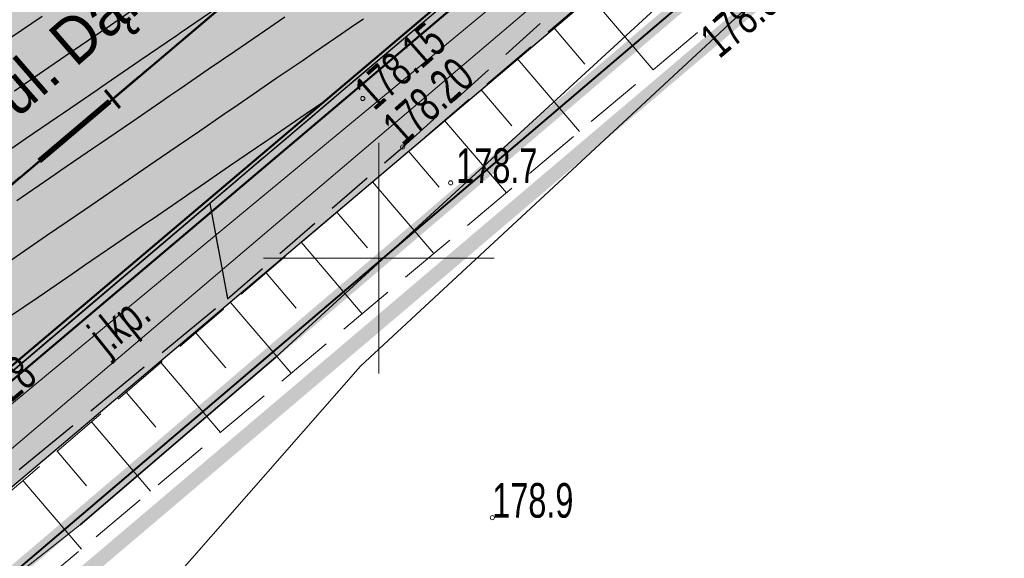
# Model space of a CAD drawing. Header units: metres. Extents: x 7429064 to 7431133, y 5709479 to 5714472.
# Tile 140 of 176: x 7429792 to 7429814, y 5710093 to 5710105. Entities that reach past the tile are written whole.
import ezdxf
from ezdxf.enums import TextEntityAlignment as Align

# ---------------------------------------------------------------- set-up
doc = ezdxf.new("R2010")
doc.units = ezdxf.units.M
for name, pattern in [('1', [0]), ('2_BUBZ02', [1.75, 1.25, -0.5]), ('2_KTCR02', [1.5, 1, -0.5]), ('2_KTJZ01', [2, 1.5, -0.5]), ('2_KTKR01', [0]), ('3_1', [0]), ('3_14', [1, -1]), ('3_BUBZ02', [1.75, 1.25, -0.5]), ('3_BUBZ02G', [1.75, 1.25, -0.5]), ('3_KTCR02', [1.5, 1, -0.5]), ('3_KTJZ01', [2, 1.5, -0.5]), ('3_KTKR01', [0]), ('4_SUOP03_17', [0]), ('4_SUPT_01', [0]), ('4_SUPW_01', [0]), ('7_1', [0]), ('7_SUOP03_07', [0]), ('7_SUPT_01', [0]), ('7_SUPW_01', [0]), ('CENTER2', [1.125, 0.75, -0.125, 0.125, -0.125]), ('HIDDEN', [0.375, 0.25, -0.125])]:
    doc.linetypes.add(name, pattern=pattern)
for name, color, linetype in [('_1_Mapa', 7, 'Continuous'), ('_1_X-REFY', 7, 'Continuous'), ('C-DROGI-SYTUACJA-ETYKIETY', 7, 'Continuous'), ('C-TEREN', 7, 'Continuous'), ('zzz.gaHSDomyslna', 7, 'Continuous')]:
    doc.layers.add(name, color=color, linetype=linetype)
doc.layers.add('_Brudnopis', color=22, linetype='Continuous', lineweight=50, plot=False)
for name, color, linetype, lineweight in [('_D_7_PAS DROGOWY-LINIA ROZGR TEREN INW', 222, 'HIDDEN', 50), ('_D_7_TEREN NIEZBEDNY DLA OB_BUD', 252, 'HIDDEN', 50), ('_D_8_Wymiary', 7, 'Continuous', 20), ('BUBZ_L_1', 252, '2_BUBZ02', 18), ('D_1_LINIA_KRAWĘŻNIK_BET_20_30 WYN 12 CM - III', 7, 'Continuous', 50), ('gaPoziome', 7, 'Continuous', 30), ('KRZYZE_L_0', 252, '1', 18), ('KTCR_L_1', 252, '2_KTCR02', 30), ('KTJZ_E_T_0', 252, 'Continuous', 15), ('KTJZ_L_0', 252, '2_KTJZ01', 30), ('KTKR_L_0', 252, '2_KTKR01', 30), ('RTPW_T_0', 252, 'Continuous', 15), ('RTPW_T_1', 252, 'Continuous', 15), ('SUOT_L_1', 252, '4_SUOP03_17', 35), ('SUPT_L_0', 252, '4_SUPT_01', 18), ('SUPW_L_0', 252, '4_SUPW_01', 18), ('SUTW_T_0', 252, 'Continuous', 18)]:
    doc.layers.add(name, color=color, linetype=linetype, lineweight=lineweight)
doc.layers.add('D_1_LINIA_OBRZEŻE_BET_6x30cm - III', color=24, linetype='Continuous', lineweight=30, transparency=0.3)
doc.layers.add('D_2_HECZ_CHODNIK_KOSTKA', color=7, linetype='Continuous', lineweight=0, true_color=0xf7f588, transparency=0.35)
doc.layers.add('D_2_HECZ_JEZDNIA KR3- NOWA KONSTRUKCJA', color=7, linetype='Continuous', lineweight=13, true_color=0x99e6ff, transparency=0.3)
doc.layers.add('DZIALKA_L_0', color=7, linetype='1', lineweight=40, true_color=0x008000)
doc.styles.add('major_arial', font='arial.ttf')
doc.styles.add('wym500', font='arial.ttf', dxfattribs={"width": 0.9, "height": 0.9})
doc.dimstyles.new('major_500', dxfattribs={"dimtxt": 0.8, "dimasz": 0.8, "dimexe": 0.5, "dimexo": 1, "dimgap": 0.3, "dimtad": 1, "dimzin": 1, "dimdsep": 46, "dimtxsty": 'major_arial', "dimcen": 0, "dimse1": 1, "dimse2": 1, "dimaunit": 1, "dimadec": 1, "dimazin": 0, "dimtfac": 1, "dimtix": 1, "dimtmove": 0, "dimatfit": 3, "dimfxl": 2, "dimfxlon": 1, "dimtolj": 1, "dimarcsym": 0})

# ---------------------------------------------------------------- blocks, each defined once
blk = doc.blocks.new('*D84')
at = {"layer": '_D_8_Wymiary', "color": 0, "lineweight": -2, "transparency": 16777216}
for p, q in [((7429807.466, 5710118.575), (7429809.375, 5710120.19)), ((7429812.351, 5710115.897), (7429809.51, 5710119.256)), ((7429812.868, 5710115.287), (7429812.486, 5710114.964))]:
    blk.add_line(p, q, dxfattribs=at)
at = {"layer": '_D_8_Wymiary', "color": 0, "transparency": 16777216}
for points in [[(7429809.611, 5710119.343), (7429809.408, 5710119.17), (7429808.993, 5710119.867)], [(7429812.453, 5710115.983), (7429812.25, 5710115.811), (7429812.868, 5710115.287)]]:
    blk.add_solid(points, dxfattribs=at)
at = {"layer": 'Defpoints', "color": 0, "transparency": 16777216}
for p in [(7429808.993, 5710119.867), (7429812.88, 5710115.296), (7429790.23, 5710103.994)]:
    blk.add_point(p, dxfattribs=at)
at = {"layer": '_D_8_Wymiary', "color": 0, "transparency": 16777216, "insert": (7429811.471, 5710118.034), "char_height": 0.8, "attachment_point": 5, "rotation": 310.2315, "style": 'major_arial'}
blk.add_mtext('\\A1;6.00', dxfattribs=at)
blk = doc.blocks.new('*D85')
at = {"layer": '_D_8_Wymiary', "color": 0, "lineweight": -2, "transparency": 16777216}
for p, q in [((7429807.055, 5710122.158), (7429807.437, 5710122.48)), ((7429808.476, 5710120.478), (7429807.572, 5710121.547)), ((7429807.466, 5710118.575), (7429809.375, 5710120.19))]:
    blk.add_line(p, q, dxfattribs=at)
at = {"layer": '_D_8_Wymiary', "color": 0, "transparency": 16777216}
for points in [[(7429807.674, 5710121.633), (7429807.47, 5710121.461), (7429807.055, 5710122.158)], [(7429808.578, 5710120.564), (7429808.374, 5710120.392), (7429808.993, 5710119.867)]]:
    blk.add_solid(points, dxfattribs=at)
at = {"layer": 'Defpoints', "color": 0, "transparency": 16777216}
for p in [(7429807.055, 5710122.158), (7429807.055, 5710122.158), (7429790.23, 5710103.994)]:
    blk.add_point(p, dxfattribs=at)
at = {"layer": '_D_8_Wymiary', "color": 0, "transparency": 16777216, "insert": (7429808.565, 5710121.47), "char_height": 0.8, "attachment_point": 5, "rotation": 310.2315, "style": 'major_arial'}
blk.add_mtext('\\A1;3.00', dxfattribs=at)
blk = doc.blocks.new('3_RTPW01')
at = {"linetype": 'Continuous'}
blk.add_circle((0, 0), 0.045, dxfattribs=at)
blk = doc.blocks.new('3_RTPW02')
at = {"linetype": 'Continuous'}
blk.add_circle((0, 0), 0.045, dxfattribs=at)
blk = doc.blocks.new('X-ref_MDCP_Szara')
at = {"layer": 'BUBZ_L_1', "linetype": '3_BUBZ02G'}
blk.add_line((7429785.04, 5710088.99), (7429807.25, 5710107.96), dxfattribs=at)
at = {"layer": 'BUBZ_L_1', "linetype": '3_BUBZ02'}
blk.add_line((7429808.24, 5710106.01), (7429786.42, 5710087.71), dxfattribs=at)
at = {"layer": 'BUBZ_L_1', "linetype": '3_1'}
for p, q in [((7429804.579, 5710105.678), (7429805.942, 5710104.082)), ((7429803.784, 5710105), (7429804.463, 5710104.205)), ((7429802.993, 5710104.324), (7429804.344, 5710102.743)), ((7429802.206, 5710103.652), (7429802.879, 5710102.865)), ((7429801.422, 5710102.982), (7429802.761, 5710101.415)), ((7429800.642, 5710102.316), (7429801.309, 5710101.536)), ((7429799.865, 5710101.653), (7429801.192, 5710100.099)), ((7429799.092, 5710100.992), (7429799.753, 5710100.219)), ((7429798.322, 5710100.335), (7429799.637, 5710098.795)), ((7429797.556, 5710099.68), (7429798.211, 5710098.914)), ((7429796.793, 5710099.029), (7429798.096, 5710097.503)), ((7429796.034, 5710098.38), (7429796.682, 5710097.62)), ((7429795.277, 5710097.734), (7429796.569, 5710096.222)), ((7429794.525, 5710097.091), (7429795.168, 5710096.338)), ((7429793.775, 5710096.451), (7429795.055, 5710094.952)), ((7429793.029, 5710095.814), (7429793.667, 5710095.068)), ((7429792.287, 5710095.18), (7429793.555, 5710093.694))]:
    blk.add_line(p, q, dxfattribs=at)
at = {"layer": 'DZIALKA_L_0', "linetype": '1'}
blk.add_line((7429668.8, 5709988.15), (7429832.91, 5710127.96), dxfattribs=at)
at = {"layer": 'KRZYZE_L_0', "linetype": '1'}
for p, q in [((7429800, 5710097.5), (7429800, 5710102.5)), ((7429797.5, 5710100), (7429802.5, 5710100))]:
    blk.add_line(p, q, dxfattribs=at)
at = {"layer": 'KTCR_L_1', "linetype": '3_KTCR02'}
for p, q in [((7429806.63, 5710109.92), (7429799.229, 5710103.637)), ((7429800.516, 5710102.406), (7429807.64, 5710108.81)), ((7429799.229, 5710103.637), (7429796.334, 5710101.18)), ((7429796.72, 5710099.12), (7429800.516, 5710102.406)), ((7429796.334, 5710101.18), (7429796.72, 5710099.12))]:
    blk.add_line(p, q, dxfattribs=at)
at = {"layer": 'KTJZ_L_0', "linetype": '3_KTJZ01'}
for p, q in [((7429806.63, 5710109.92), (7429783.6, 5710090.37)), ((7429796.334, 5710101.18), (7429796.72, 5710099.12)), ((7429792.21, 5710095.42), (7429796.72, 5710099.12))]:
    blk.add_line(p, q, dxfattribs=at)
at = {"layer": 'KTJZ_L_0', "linetype": '3_14'}
blk.add_line((7429790.648, 5710096.353), (7429796.334, 5710101.18), dxfattribs=at)
at = {"layer": 'KTKR_L_0', "linetype": '3_KTKR01'}
for p, q in [((7429806.63, 5710109.92), (7429799.229, 5710103.637)), ((7429799.229, 5710103.637), (7429796.334, 5710101.18)), ((7429796.334, 5710101.18), (7429790.648, 5710096.353))]:
    blk.add_line(p, q, dxfattribs=at)
at = {"layer": 'SUOT_L_1', "linetype": '7_SUOP03_07'}
blk.add_line((7429793.53, 5710094.22), (7429797.77, 5710097.85), dxfattribs=at)
at = {"layer": 'SUOT_L_1', "linetype": '7_1'}
blk.add_line((7429793.53, 5710094.22), (7429797.77, 5710097.85), dxfattribs=at)
at = {"layer": 'SUPT_L_0', "linetype": '7_SUPT_01'}
for p, q in [((7429797.77, 5710097.85), (7429821.12, 5710119.32)), ((7429811.3, 5710108.58), (7429807.38, 5710104.87)), ((7429807.38, 5710104.87), (7429799.6, 5710097.66)), ((7429793.53, 5710094.22), (7429797.77, 5710097.85)), ((7429799.6, 5710097.66), (7429791.35, 5710088.25)), ((7429784.14, 5710086.85), (7429793.53, 5710094.22))]:
    blk.add_line(p, q, dxfattribs=at)
at = {"layer": 'SUPW_L_0', "linetype": '7_SUPW_01'}
for p, q in [((7429791, 5710095.98), (7429824.148, 5710123.412)), ((7429791.577, 5710095.478), (7429809.919, 5710111.066))]:
    blk.add_line(p, q, dxfattribs=at)
at = {"layer": 'SUPW_L_0', "linetype": '7_1'}
for p, q in [((7429791, 5710095.98), (7429824.148, 5710123.412)), ((7429809.919, 5710111.066), (7429791.577, 5710095.478))]:
    blk.add_line(p, q, dxfattribs=at)
at = {"layer": 'RTPW_T_0'}
for p in [(7429801.556, 5710101.629), (7429802.457, 5710094.375)]:
    blk.add_blockref('3_RTPW01', p, dxfattribs=at)
at = {"layer": 'RTPW_T_1'}
for p in [(7429799.651, 5710103.458), (7429800.516, 5710102.406)]:
    blk.add_blockref('3_RTPW02', p, dxfattribs=at)
at = {"layer": 'KTJZ_E_T_0', "width": 0.7}
blk.add_text('j.kp.', height=0.75, rotation=38.8114, dxfattribs=at).set_placement((7429794.431, 5710098.509), align=Align.MIDDLE)
at = {"layer": 'RTPW_T_0', "width": 0.7}
blk.add_text('178.9', height=0.75, rotation=39.9859, dxfattribs=at).set_placement((7429808.24, 5710106.01), align=Align.TOP_RIGHT)
blk.add_text('178.7', height=0.75, dxfattribs=at).set_placement((7429802.556, 5710101.629), align=Align.CENTER)
blk.add_text('178.9', height=0.75, dxfattribs=at).set_placement((7429802.457, 5710094.375))
at = {"layer": 'RTPW_T_1', "width": 0.7}
blk.add_text('178.15', height=0.75, rotation=41.4604, dxfattribs=at).set_placement((7429799.651, 5710103.458), align=Align.MIDDLE_LEFT)
blk.add_text('178.20', height=0.75, rotation=41.778, dxfattribs=at).set_placement((7429800.516, 5710102.406))
at = {"layer": 'SUTW_T_0', "width": 0.7}
blk.add_text('177.28', height=0.75, rotation=40.26, dxfattribs=at).set_placement((7429791, 5710095.98))
blk = doc.blocks.new('*U286')
at = {"layer": 'zzz.gaHSDomyslna', "color": 140}
blk.add_lwpolyline([(105.222, 89.287, 0.12, 0.12, 0), (106.749, 90.579, 0.12, 0.12, 0)], format="xyseb", dxfattribs=at)
blk = doc.blocks.new('X-ref_SOR')
at = {"layer": 'gaPoziome'}
blk.add_blockref('*U286', (7429687.419, 5710012.817), dxfattribs=at)
blk = doc.blocks.new('x-ref_warstwice')
at = {"layer": 'C-TEREN', "color": 46, "linetype": 'Continuous', "lineweight": 30}
blk.add_line((7429792.033, 5710104.783, 179.1), (7429792.707, 5710105.244, 179.1), dxfattribs=at)
at = {"layer": 'C-TEREN', "color": 42, "linetype": 'HIDDEN', "lineweight": 25, "ltscale": 10}
for points, elevation in [([(7429792.157, 5710101.25), (7429792.868, 5710101.737), (7429792.986, 5710101.818), (7429793.112, 5710101.904), (7429793.815, 5710102.386), (7429793.97, 5710102.492), (7429794.644, 5710102.954), (7429795.274, 5710103.385), (7429795.474, 5710103.522), (7429795.687, 5710103.669), (7429796.303, 5710104.09), (7429796.878, 5710104.484), (7429797.132, 5710104.658), (7429797.404, 5710104.845), (7429797.961, 5710105.226)], 179.16), ([(7429791.687, 5710102.134), (7429792.34, 5710102.581), (7429793.038, 5710103.06), (7429793.169, 5710103.149), (7429793.897, 5710103.648), (7429793.998, 5710103.718), (7429794.093, 5710103.783), (7429794.828, 5710104.286), (7429795.614, 5710104.824), (7429795.657, 5710104.854), (7429795.697, 5710104.881), (7429796.486, 5710105.422)], 179.14), ([(7429792.106, 5710103.627), (7429792.523, 5710103.913), (7429792.965, 5710104.215), (7429793.353, 5710104.481), (7429793.715, 5710104.729), (7429794.182, 5710105.049), (7429794.682, 5710105.391)], 179.12), ([(7429791.973, 5710099.918), (7429792.327, 5710100.161), (7429792.802, 5710100.486), (7429793.246, 5710100.791), (7429793.632, 5710101.054), (7429794.044, 5710101.337), (7429794.461, 5710101.623), (7429794.902, 5710101.925), (7429795.29, 5710102.191), (7429795.653, 5710102.439), (7429796.119, 5710102.759), (7429796.619, 5710103.101), (7429796.949, 5710103.327), (7429797.257, 5710103.538), (7429797.778, 5710103.895), (7429798.336, 5710104.277), (7429798.607, 5710104.463), (7429799.194, 5710104.865), (7429799.436, 5710105.031), (7429799.663, 5710105.186)], 179.18)]:
    blk.add_lwpolyline(points, dxfattribs=dict(at, elevation=elevation))
at = {"layer": 'C-TEREN', "color": 46, "linetype": 'Continuous', "lineweight": 30, "elevation": 179.2}
blk.add_lwpolyline([(7429792.021, 5710098.745), (7429792.619, 5710099.155), (7429793.259, 5710099.593), (7429793.448, 5710099.723), (7429793.625, 5710099.844), (7429794.278, 5710100.291), (7429794.976, 5710100.77), (7429795.107, 5710100.859), (7429795.834, 5710101.358), (7429795.936, 5710101.427), (7429796.031, 5710101.492), (7429796.765, 5710101.995), (7429797.551, 5710102.534), (7429797.595, 5710102.563), (7429797.635, 5710102.591), (7429798.424, 5710103.132), (7429798.827, 5710103.408)], dxfattribs=at)
blk = doc.blocks.new('AeccTickLine')
at = {"color": 0, "linetype": 'ByBlock', "lineweight": -2}
blk.add_line((0, 1), (0, -1), dxfattribs=at)
blk = doc.blocks.new('OŚ_Dąbrowskiego_1')
at = {"layer": '_D_8_Wymiary', "color": 1, "linetype": 'CENTER2', "lineweight": 35, "flags": 128}
blk.add_lwpolyline([(7429230.998, 5709660.664), (7429273.145, 5709676.622, 0.085629), (7429337.582, 5709714.618), (7429502.301, 5709854.381), (7429714.669, 5710036.139), (7429868.111, 5710165.952)], format="xyb", dxfattribs=at)
at = {"layer": 'C-DROGI-SYTUACJA-ETYKIETY', "color": 7, "linetype": 'Continuous', "lineweight": 60, "xscale": 0.25, "yscale": 0.25, "zscale": 0.25, "rotation": 40.23149243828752}
blk.add_blockref('AeccTickLine', (7429794.228, 5710103.446), dxfattribs=at)

msp = doc.modelspace()

# ---------------------------------------------------------------- hatches: boundary and pattern name
at = {"layer": 'D_2_HECZ_CHODNIK_KOSTKA', "transparency": 33554585}
h = msp.add_hatch(color=256, dxfattribs=at)
h.dxf.hatch_style = 1
h.paths.add_polyline_path([(7429638.934, 5709954.087), (7429640.777, 5709951.999), (7429638.441, 5709949.938), (7429636.626, 5709951.994)], flags=16)
edge = h.paths.add_edge_path(flags=16)
edge.add_arc((7429654.582, 5709963.368), 1.5, 0, 360)
h.paths.add_polyline_path([(7429662.693, 5709978.696), (7429660.193, 5709981.617), (7429660.302, 5709983.027), (7429663.87, 5709986.081), (7429664.797, 5709985.745), (7429665.85, 5709979.514), (7429664.189, 5709978.469)], flags=16)
edge = h.paths.add_edge_path(flags=16)
edge.add_arc((7429638.601, 5709947.846), 0.045, 131.8272, 219.3849)
edge.add_line((7429638.566, 5709947.817), (7429636.832, 5709946.394))
edge.add_line((7429636.832, 5709946.394), (7429635.391, 5709947.983))
edge.add_line((7429635.391, 5709947.983), (7429637.179, 5709949.435))
edge.add_line((7429637.179, 5709949.435), (7429638.571, 5709947.879))
edge = h.paths.add_edge_path(flags=16)
edge.add_arc((7429645.82, 5709955.199), 1.5, 0, 180)
edge.add_arc((7429645.82, 5709955.199), 1.5, 180, 360)
edge = h.paths.add_edge_path()
edge.add_line((7429712.034, 5710029.935), (7429658.242, 5709983.896))
edge.add_arc((7429659.833, 5709982.472), 2.136, 138.1636, 217.4167)
edge.add_line((7429658.137, 5709981.174), (7429662.461, 5709976.122))
edge.add_line((7429662.461, 5709976.122), (7429648.558, 5709964.222))
edge.add_line((7429648.558, 5709964.222), (7429646.835, 5709966.236))
edge.add_line((7429646.835, 5709966.236), (7429635.022, 5709956.126))
edge.add_arc((7429638.273, 5709952.327), 5, 130.559, 179.1421)
edge.add_line((7429633.274, 5709952.402), (7429636.193, 5709940.012))
edge.add_line((7429636.193, 5709940.012), (7429636.937, 5709940.297))
edge.add_line((7429636.937, 5709940.297), (7429638.161, 5709941.514))
edge.add_line((7429638.161, 5709941.514), (7429636.84, 5709943.07))
edge.add_line((7429636.84, 5709943.07), (7429641.44, 5709947.06))
edge.add_line((7429641.44, 5709947.06), (7429642.8, 5709945.53))
edge.add_line((7429642.8, 5709945.53), (7429644.87, 5709947.34))
edge.add_line((7429644.87, 5709947.34), (7429643.5, 5709948.96))
edge.add_line((7429643.5, 5709948.96), (7429652.14, 5709956.36))
edge.add_line((7429652.14, 5709956.36), (7429658.31, 5709961.76))
edge.add_line((7429658.31, 5709961.76), (7429659.652, 5709960.219))
edge.add_line((7429659.652, 5709960.219), (7429660.67, 5709961.16))
edge.add_line((7429660.67, 5709961.16), (7429659.38, 5709962.66))
edge.add_line((7429659.38, 5709962.66), (7429662.38, 5709965.27))
edge.add_line((7429662.38, 5709965.27), (7429663.721, 5709963.735))
edge.add_line((7429663.721, 5709963.735), (7429664.65, 5709964.56))
edge.add_line((7429664.65, 5709964.56), (7429661.84, 5709967.78))
edge.add_line((7429661.84, 5709967.78), (7429666.72, 5709971.95))
edge.add_line((7429666.72, 5709971.95), (7429664.152, 5709974.98))
edge.add_line((7429664.152, 5709974.98), (7429668.661, 5709978.913))
edge.add_line((7429668.661, 5709978.913), (7429667.19, 5709980.588))
edge.add_line((7429667.19, 5709980.588), (7429666.126, 5709986.882))
edge.add_line((7429666.126, 5709986.882), (7429666.719, 5709988.519))
edge.add_line((7429666.719, 5709988.519), (7429714.477, 5710029.393))
edge.add_line((7429714.477, 5710029.393), (7429714.151, 5710029.773))
edge.add_line((7429714.151, 5710029.773), (7429712.034, 5710029.935))
edge = h.paths.add_edge_path()
edge.add_line((7429827.678, 5710127.816), (7429718.119, 5710035.128))
edge.add_line((7429718.119, 5710035.128), (7429717.952, 5710033.022))
edge.add_line((7429717.952, 5710033.022), (7429718.278, 5710032.643))
edge.add_line((7429718.278, 5710032.643), (7429831.149, 5710128.133))
edge.add_arc((7429829.636, 5710125.542), 3, 59.7039, 130.7355)
at = {"layer": 'D_2_HECZ_JEZDNIA KR3- NOWA KONSTRUKCJA'}
h = msp.add_hatch(color=256, dxfattribs=at)
h.dxf.hatch_style = 1
edge = h.paths.add_edge_path()
edge.add_arc((7429610.557, 5709990.469), 30, 310.559, 314.2935)
edge.add_arc((7429610.557, 5709990.469), 30, 314.2935, 325.3941)
edge.add_line((7429635.249, 5709973.431), (7429635.899, 5709972.672))
edge.add_line((7429635.899, 5709972.672), (7429667.702, 5709999.89))
edge.add_line((7429667.702, 5709999.89), (7429675.246, 5710006.347))
edge.add_line((7429675.246, 5710006.347), (7429712.724, 5710038.423))
edge.add_line((7429712.724, 5710038.423), (7429823.828, 5710132.378))
edge.add_line((7429823.828, 5710132.378), (7429834.316, 5710141.377))
edge.add_line((7429834.316, 5710141.377), (7429846.156, 5710151.524))
edge.add_line((7429846.156, 5710151.524), (7429850.099, 5710146.734))
edge.add_line((7429850.099, 5710146.734), (7429838.187, 5710136.85))
edge.add_line((7429838.187, 5710136.85), (7429827.698, 5710127.833))
edge.add_line((7429827.698, 5710127.833), (7429716.613, 5710033.854))
edge.add_line((7429716.613, 5710033.854), (7429633.474, 5709962.699))
edge.add_arc((7429636.726, 5709958.9), 5, 130.559, 193.2571)
edge.add_line((7429631.859, 5709957.753), (7429636.051, 5709939.958))
edge.add_line((7429636.051, 5709939.958), (7429630.653, 5709938.888))
edge.add_line((7429630.653, 5709938.888), (7429629.491, 5709943.821))
edge.add_arc((7429623.651, 5709942.445), 6, 13.2571, 130.559)
edge.add_line((7429619.749, 5709947.003), (7429619.729, 5709946.986))
edge.add_line((7429619.729, 5709946.986), (7429617.779, 5709949.265))
edge.add_line((7429617.779, 5709949.265), (7429606.383, 5709939.512))
edge.add_line((7429606.383, 5709939.512), (7429594.274, 5709929.149))
edge.add_line((7429594.274, 5709929.149), (7429594.825, 5709928.314))
edge.add_line((7429594.825, 5709928.314), (7429589.708, 5709924.935))
edge.add_arc((7429606.237, 5709899.9), 30, 123.434, 130.559)
edge.add_line((7429586.73, 5709922.692), (7429529.23, 5709873.48))
edge.add_line((7429529.23, 5709873.48), (7429502.179, 5709850.343))
edge.add_line((7429502.179, 5709850.343), (7429339.523, 5709712.33))
edge.add_arc((7429194.822, 5709882.942), 223.711, 294.66533, 310.3021, ccw=False)
edge.add_arc((7429190.304, 5709894.737), 236.317, 290.79615, 294.46753, ccw=False)
edge.add_line((7429274.207, 5709673.816), (7429245.41, 5709663.13))
edge.add_line((7429245.41, 5709663.13), (7429242.106, 5709661.907))
edge.add_line((7429242.106, 5709661.907), (7429240.354, 5709666.717))
edge.add_line((7429240.354, 5709666.717), (7429244.254, 5709668.201))
edge.add_line((7429244.254, 5709668.201), (7429272.082, 5709679.428))
edge.add_arc((7429195.246, 5709882.369), 217, 290.73736, 310.31443)
edge.add_line((7429335.641, 5709716.905), (7429500.355, 5709856.664))
edge.add_line((7429500.355, 5709856.664), (7429629.269, 5709966.997))
edge.add_line((7429629.269, 5709966.997), (7429630.064, 5709967.677))

# ---------------------------------------------------------------- linework, layer by layer
at = {"layer": '_Brudnopis', "flags": 128}
msp.add_lwpolyline([(7429230.998, 5709660.664), (7429273.145, 5709676.622, 0.085605), (7429337.585, 5709714.618), (7429368.823, 5709741.125), (7429502.301, 5709854.381), (7429714.669, 5710036.139), (7429868.111, 5710165.952)], format="xyb", dxfattribs=at)
msp.add_lwpolyline([(7429504.409, 5709851.907), (7429716.775, 5710033.663), (7429870.21, 5710163.471)], dxfattribs=at)
at = {"layer": '_D_7_PAS DROGOWY-LINIA ROZGR TEREN INW', "ltscale": 10, "const_width": 0.3, "flags": 128}
msp.add_lwpolyline([(7429668.8, 5709988.15), (7429832.91, 5710127.96)], dxfattribs=at)
at = {"layer": '_D_7_TEREN NIEZBEDNY DLA OB_BUD', "ltscale": 10, "const_width": 0.3, "flags": 128}
msp.add_lwpolyline([(7429838.642, 5710133.498), (7429838.163, 5710130.983), (7429669.785, 5709988.07), (7429674.221, 5709982.833), (7429665.132, 5709974.906), (7429667.705, 5709971.871), (7429662.832, 5709967.707), (7429665.637, 5709964.494), (7429637.109, 5709939.516), (7429616.438, 5709933.991), (7429410.711, 5709758.425), (7429398.46, 5709756.965), (7429363.725, 5709727.377), (7429364.497, 5709726.485), (7429330.157, 5709696.304), (7429317.553, 5709687.475), (7429303.139, 5709679.24), (7429296.402, 5709677.454), (7429295.854, 5709678.755), (7429285.213, 5709675.171), (7429285.468, 5709665.629), (7429278.469, 5709665.47), (7429278.347, 5709670.061), (7429254.481, 5709660.887), (7429229.937, 5709651.368), (7429224.487, 5709665.833), (7429244.657, 5709675.131), (7429249.847, 5709679.192), (7429269.079, 5709686.95), (7429282.549, 5709692.752), (7429296.468, 5709699.803), (7429307.464, 5709706.348), (7429318.986, 5709714.248), (7429330.313, 5709723.204), (7429495.004, 5709862.943), (7429615.273, 5709965.877), (7429632.42, 5709989.108), (7429648.373, 5710002.762), (7429661.377, 5710006.8), (7429669.911, 5710012.64), (7429707.476, 5710044.593), (7429834.508, 5710152.316), (7429838.121, 5710158.939), (7429844.755, 5710193.28), (7429843.741, 5710206.48), (7429852.314, 5710203.598), (7429849.368, 5710188.375), (7429850.227, 5710185.684), (7429848.746, 5710185.163), (7429846.827, 5710175.247), (7429842.58, 5710153.283), (7429856.534, 5710164.104), (7429864.199, 5710154.59)], close=True, dxfattribs=at)
at = {"layer": 'D_1_LINIA_KRAWĘŻNIK_BET_20_30 WYN 12 CM - III', "flags": 128}
msp.add_lwpolyline([(7429831.149, 5710128.133, 0.317837), (7429827.698, 5710127.833), (7429718.119, 5710035.128)], format="xyb", dxfattribs=at)
at = {"layer": 'D_1_LINIA_OBRZEŻE_BET_6x30cm - III', "flags": 128}
msp.add_lwpolyline([(7429718.278, 5710032.643), (7429831.149, 5710128.133)], dxfattribs=at)

# ---------------------------------------------------------------- block references
at = {"layer": '_1_Mapa'}
msp.add_blockref('X-ref_MDCP_Szara', (0, 0), dxfattribs=at)
at = {"layer": '_1_X-REFY'}
for name in ['X-ref_SOR', 'OŚ_Dąbrowskiego_1', 'x-ref_warstwice']:
    msp.add_blockref(name, (0, 0), dxfattribs=at)

# ---------------------------------------------------------------- texts
at = {"layer": 'C-DROGI-SYTUACJA-ETYKIETY', "color": 7, "linetype": 'Continuous', "lineweight": -3, "insert": (7429800.424, 5710110.659), "char_height": 1, "attachment_point": 5, "rotation": 40.9877, "style": 'wym500'}
msp.add_mtext('ul. Dąbrowska droga powiatowa, klasy Z', dxfattribs=at)

# ---------------------------------------------------------------- dimensions: what is measured, and where the dimension line sits
at = {"layer": '_D_8_Wymiary'}
for base, p1, p2, picture, middle in [((7429807.055, 5710122.158), (7429790.23, 5710103.994), (7429807.055, 5710122.158), '*D85', (7429808.565, 5710121.47)), ((7429808.993, 5710119.867), (7429812.88, 5710115.296), (7429790.23, 5710103.994), '*D84', (7429811.471, 5710118.034))]:
    dim = msp.add_linear_dim(base=base, p1=p1, p2=p2, angle=310.2315, dimstyle='major_500', override={"dimse1": 0, "dimse2": 0, "dimtmove": 1}, dxfattribs=at)
    dim.commit()
    dim.dimension.update_dxf_attribs({"geometry": picture, "text_midpoint": middle})

doc.saveas('drawing.dxf')
